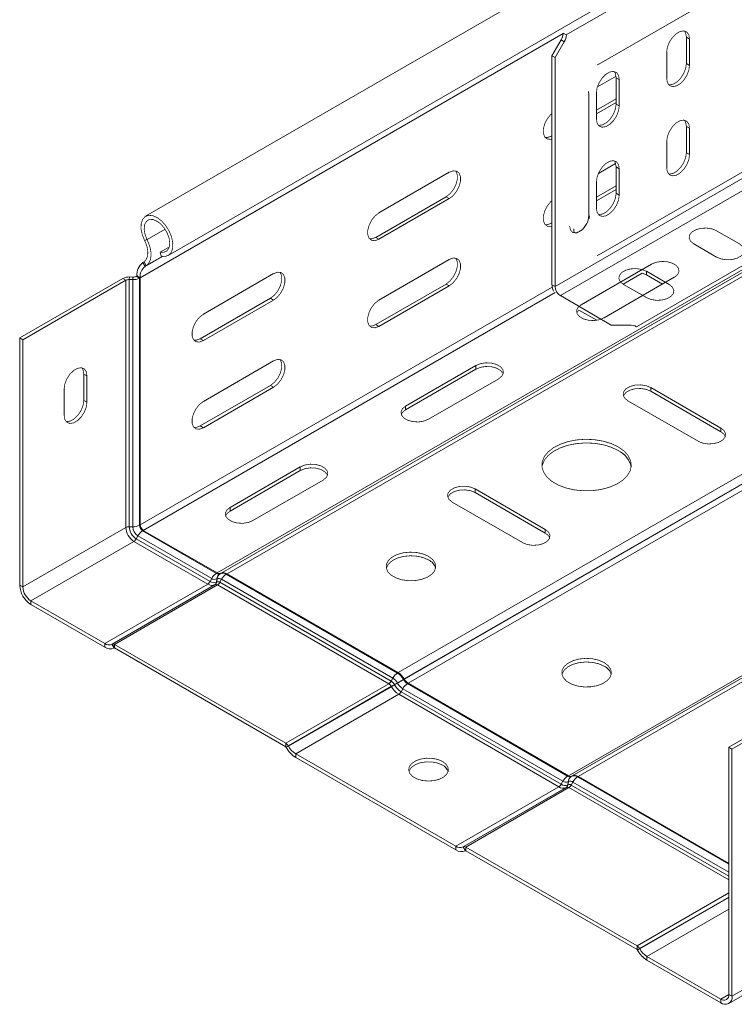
# Model space of a CAD drawing. Header units: millimetres. Extents: x 306 to 1436, y -1629 to 484.
# Tile 1 of 31: x 436 to 580, y -1269 to -1071. Entities that reach past the tile are written whole.
import ezdxf

# ---------------------------------------------------------------- set-up
doc = ezdxf.new("R2010")
doc.units = ezdxf.units.MM
doc.linetypes.add('K5LT32768', pattern=[0])
doc.linetypes.add('K5LT32769', pattern=[0])

msp = doc.modelspace()

# ---------------------------------------------------------------- linework, layer by layer
at = {"color": 7, "linetype": 'K5LT32768', "lineweight": 15}
for p, q in [((675.97, -998.78), (546.1, -1073.75)), ((650.91, -1000.88), (461.41, -1110.28)), ((465.96, -1118.16), (655.46, -1008.76)), ((552.68, -1079.63), (670.06, -1011.86)), ((543.86, -1124.42), (678.21, -1046.86)), ((544.92, -1126.25), (679.27, -1048.7)), ((552.68, -1118), (670.06, -1050.24)), ((560.22, -1132.5), (690.09, -1057.53)), ((475.8, -1182.08), (665.3, -1072.68)), ((476.59, -1182.13), (666.09, -1072.73)), ((476.59, -1182.13), (666.05, -1072.76)), ((477.79, -1182.25), (667.29, -1072.85)), ((545.47, -1073.38), (546.1, -1073.75)), ((570.27, -1074.21), (570.9, -1074.58)), ((570.27, -1079.52), (570.27, -1074.21)), ((543.22, -1077.94), (545.05, -1074.77)), ((543.86, -1078.31), (545.69, -1075.14)), ((545.05, -1074.77), (545.69, -1075.14)), ((570.9, -1079.88), (570.9, -1074.58)), ((543.22, -1077.94), (543.86, -1078.31)), ((543.22, -1077.94), (543.22, -1124.05)), ((543.86, -1078.31), (543.86, -1124.42)), ((566.31, -1077.23), (566.31, -1082.54)), ((552.33, -1079.79), (552.68, -1079.63)), ((552.58, -1079.67), (552.68, -1079.63)), ((570.27, -1079.52), (570.9, -1079.88)), ((556.11, -1082.03), (552.37, -1084.19)), ((556.13, -1082.37), (556.76, -1082.74)), ((556.13, -1087.68), (556.13, -1082.37)), ((556.76, -1088.05), (556.76, -1082.74)), ((550.56, -1085.15), (550.58, -1085.22)), ((550.61, -1085.66), (550.56, -1085.25)), ((550.61, -1110.15), (550.61, -1085.66)), ((552.17, -1085.39), (552.17, -1090.7)), ((552.17, -1088.88), (556.13, -1086.59)), ((552.17, -1089.61), (556.13, -1087.33)), ((556.13, -1087.68), (556.76, -1088.05)), ((570.27, -1092.17), (570.9, -1092.54)), ((570.27, -1097.48), (570.27, -1092.17)), ((512.26, -1202.15), (701.77, -1092.76)), ((513.46, -1203.42), (702.97, -1094.02)), ((513.51, -1203.49), (703.01, -1094.09)), ((543.11, -1094.11), (543.22, -1094.04)), ((570.9, -1097.85), (570.9, -1092.54)), ((514.26, -1204.28), (703.76, -1094.88)), ((566.31, -1095.19), (566.31, -1100.5)), ((570.27, -1097.48), (570.9, -1097.85)), ((556.03, -1099.63), (552.57, -1101.63)), ((522.53, -1101.41), (508.39, -1109.58)), ((556.13, -1100.34), (556.76, -1100.7)), ((556.13, -1105.64), (556.13, -1100.34)), ((556.76, -1106.01), (556.76, -1100.7)), ((552.17, -1103.36), (552.17, -1108.66)), ((552.17, -1106.43), (556.13, -1104.15)), ((552.17, -1107.17), (556.13, -1104.88)), ((556.13, -1105.64), (556.76, -1106.01)), ((507.75, -1114.52), (521.9, -1106.35)), ((508.39, -1114.88), (522.53, -1106.72)), ((521.9, -1106.35), (522.53, -1106.72)), ((543.11, -1111.66), (543.22, -1111.6)), ((580.96, -1115.83), (576.36, -1113.18)), ((461.21, -1115.16), (461.7, -1114.97)), ((507.75, -1114.52), (508.39, -1114.88)), ((571.77, -1115.83), (576.36, -1118.49)), ((464.35, -1117.48), (466.18, -1116.43)), ((464.52, -1118.29), (464.35, -1117.48)), ((552.33, -1118.17), (552.68, -1118)), ((552.58, -1118.05), (552.68, -1118)), ((461.08, -1119.42), (460.84, -1119.58)), ((460.84, -1119.58), (461.3, -1120.35)), ((461.08, -1119.42), (461.54, -1120.19)), ((522.53, -1118.97), (508.39, -1127.13)), ((549.11, -1128.07), (563.25, -1119.91)), ((461.54, -1120.19), (461.3, -1120.35)), ((487.18, -1121.82), (473.04, -1129.99)), ((561.37, -1121.73), (557.54, -1123.94)), ((562.22, -1122.08), (561.37, -1121.73)), ((566.82, -1124), (562.22, -1121.34)), ((562.22, -1122.08), (562.22, -1121.34)), ((456.79, -1122.8), (436.05, -1134.77)), ((457.43, -1123.16), (436.69, -1135.14)), ((457.43, -1123.16), (456.79, -1122.8)), ((457.43, -1123.16), (457.43, -1172.92)), ((458.11, -1123.01), (458.15, -1122.49)), ((458.11, -1123.01), (458.11, -1172.77)), ((458.81, -1123.03), (458.11, -1123.01)), ((458.85, -1122.51), (458.15, -1122.49)), ((458.81, -1123.03), (458.85, -1122.51)), ((458.81, -1123.03), (458.81, -1172.79)), ((459.67, -1122.28), (459.53, -1122.36)), ((460.17, -1122.73), (459.53, -1122.36)), ((459.67, -1122.28), (460.31, -1122.65)), ((460.31, -1122.65), (460.17, -1122.73)), ((460.17, -1122.73), (460.17, -1172.49)), ((460.31, -1122.65), (460.31, -1172.41)), ((507.75, -1132.07), (521.9, -1123.91)), ((521.9, -1123.91), (522.53, -1124.28)), ((543.22, -1124.05), (543.86, -1124.42)), ((567.85, -1122.56), (553.71, -1130.72)), ((557.62, -1124), (562.22, -1126.65)), ((565.45, -1123.94), (562.22, -1122.08)), ((508.39, -1132.44), (522.53, -1124.28)), ((472.4, -1134.93), (486.54, -1126.76)), ((473.04, -1135.29), (487.18, -1127.13)), ((486.54, -1126.76), (487.18, -1127.13)), ((544.92, -1126.25), (555.15, -1132.16)), ((548.65, -1129.14), (552.23, -1131.21)), ((507.75, -1132.07), (508.39, -1132.44)), ((558.81, -1132.16), (555.15, -1132.16)), ((436.69, -1135.14), (436.05, -1134.77)), ((436.05, -1134.77), (436.05, -1184.53)), ((436.69, -1135.14), (436.69, -1184.9)), ((472.4, -1134.93), (473.04, -1135.29)), ((487.18, -1139.38), (473.04, -1147.54)), ((513.76, -1148.48), (527.9, -1140.32)), ((513.76, -1149.22), (527.9, -1141.05)), ((527.9, -1140.32), (527.9, -1141.05)), ((448.96, -1142.03), (449.59, -1142.39)), ((448.96, -1147.33), (448.96, -1142.03)), ((449.59, -1147.7), (449.59, -1142.39)), ((532.5, -1142.97), (518.35, -1151.13)), ((445, -1145.05), (445, -1150.35)), ((472.4, -1152.48), (486.54, -1144.32)), ((473.04, -1152.85), (487.18, -1144.69)), ((486.54, -1144.32), (487.18, -1144.69)), ((563.09, -1144.75), (577.23, -1152.91)), ((563.09, -1144.75), (563.09, -1145.48)), ((563.09, -1145.48), (577.23, -1153.65)), ((448.96, -1147.33), (449.59, -1147.7)), ((572.63, -1155.57), (558.49, -1147.4)), ((513.76, -1148.48), (513.76, -1149.22)), ((472.4, -1152.48), (473.04, -1152.85)), ((577.23, -1152.91), (577.23, -1153.65)), ((478.4, -1168.89), (492.54, -1160.73)), ((478.4, -1169.63), (492.54, -1161.46)), ((492.54, -1160.73), (492.54, -1161.46)), ((497.14, -1163.38), (483, -1171.54)), ((527.73, -1165.16), (541.87, -1173.32)), ((527.73, -1165.16), (527.73, -1165.89)), ((527.73, -1165.89), (541.87, -1174.06)), ((478.4, -1168.89), (478.4, -1169.63)), ((537.28, -1175.98), (523.13, -1167.81)), ((457.43, -1172.92), (436.69, -1184.9)), ((458.81, -1172.79), (458.11, -1172.77)), ((460.31, -1172.41), (460.17, -1172.49)), ((460.94, -1173.51), (460.8, -1173.59)), ((460.8, -1173.59), (475.66, -1182.16)), ((460.94, -1173.51), (475.8, -1182.08)), ((541.87, -1173.32), (541.87, -1174.06)), ((459.86, -1174.61), (459.53, -1175.23)), ((459.53, -1175.23), (474.38, -1183.8)), ((459.86, -1174.61), (474.71, -1183.19)), ((459.06, -1175.74), (438.32, -1187.71)), ((459.06, -1175.74), (473.91, -1184.31)), ((474.71, -1183.19), (474.38, -1183.8)), ((475.8, -1182.08), (475.66, -1182.16)), ((475.76, -1183.29), (475.68, -1183.93)), ((475.8, -1183.27), (475.72, -1183.91)), ((475.76, -1183.29), (475.8, -1183.27)), ((476.71, -1183.36), (476.37, -1183.97)), ((476.55, -1182.16), (476.41, -1182.24)), ((476.45, -1182.21), (476.41, -1182.24)), ((476.59, -1182.13), (476.45, -1182.21)), ((476.55, -1182.16), (476.59, -1182.13)), ((476.71, -1183.36), (511.18, -1203.26)), ((477.79, -1182.25), (477.65, -1182.33)), ((477.65, -1182.33), (512.12, -1202.24)), ((477.79, -1182.25), (512.26, -1202.15)), ((436.69, -1184.9), (436.05, -1184.53)), ((473.91, -1184.31), (453.17, -1196.29)), ((475.36, -1184.46), (454.62, -1196.43)), ((475.4, -1184.43), (454.66, -1196.41)), ((475.9, -1184.48), (455.16, -1196.46)), ((475.36, -1184.46), (475.4, -1184.43)), ((475.68, -1183.93), (475.72, -1183.91)), ((475.9, -1184.48), (510.38, -1204.39)), ((476.37, -1183.97), (510.85, -1203.87)), ((438.32, -1187.71), (453.17, -1196.29)), ((438.32, -1187.71), (438.32, -1188.45)), ((438.32, -1188.45), (453.17, -1197.02)), ((547.3, -1222.95), (599.66, -1192.73)), ((547.3, -1222.95), (599.66, -1192.73)), ((453.17, -1196.29), (453.17, -1197.02)), ((454.62, -1196.43), (454.66, -1196.41)), ((454.62, -1196.43), (455.07, -1197.21)), ((454.66, -1196.41), (455.11, -1197.19)), ((455.07, -1197.21), (455.11, -1197.19)), ((455.11, -1197.19), (455.07, -1197.21)), ((455.16, -1196.46), (455.16, -1197.19)), ((455.16, -1196.46), (489.64, -1216.36)), ((455.16, -1197.19), (489.64, -1217.09)), ((511.18, -1203.26), (510.85, -1203.87)), ((512.26, -1202.15), (512.12, -1202.24)), ((510.38, -1204.39), (489.64, -1216.36)), ((510.88, -1204.91), (490.14, -1216.89)), ((510.92, -1204.99), (490.18, -1216.96)), ((510.88, -1204.91), (510.92, -1204.99)), ((512.09, -1204.22), (511.5, -1204.56)), ((511.5, -1204.56), (511.54, -1204.63)), ((512.13, -1204.29), (511.54, -1204.63)), ((512.09, -1204.22), (512.13, -1204.29)), ((513.46, -1203.42), (513.32, -1203.5)), ((513.32, -1203.5), (513.36, -1203.57)), ((513.51, -1203.49), (513.36, -1203.57)), ((513.46, -1203.42), (513.51, -1203.49)), ((514.26, -1204.28), (514.11, -1204.37)), ((514.11, -1204.37), (546.37, -1222.98)), ((514.26, -1204.28), (546.51, -1222.9)), ((599.56, -1205.21), (578.82, -1217.19)), ((512.37, -1206.52), (491.63, -1218.49)), ((512.37, -1206.52), (544.62, -1225.13)), ((513.17, -1205.39), (512.84, -1206)), ((512.84, -1206), (545.09, -1224.62)), ((513.17, -1205.39), (545.43, -1224.01)), ((600.2, -1205.58), (579.45, -1217.55)), ((489.64, -1216.36), (489.64, -1217.09)), ((490.14, -1216.89), (489.69, -1217.15)), ((489.69, -1217.15), (489.73, -1217.22)), ((490.18, -1216.96), (489.73, -1217.22)), ((490.14, -1216.89), (490.18, -1216.96)), ((578.82, -1266.95), (578.82, -1217.19)), ((578.82, -1217.19), (579.45, -1217.55)), ((491.63, -1218.49), (491.63, -1219.22)), ((491.63, -1218.49), (523.88, -1237.11)), ((579.45, -1267.31), (579.45, -1217.55)), ((491.63, -1219.22), (523.88, -1237.84)), ((546.51, -1222.9), (546.37, -1222.98)), ((547.26, -1222.98), (547.12, -1223.06)), ((547.16, -1223.03), (547.12, -1223.06)), ((547.3, -1222.95), (547.16, -1223.03)), ((547.26, -1222.98), (547.3, -1222.95)), ((548.5, -1223.07), (548.36, -1223.15)), ((548.5, -1223.07), (578.82, -1240.58)), ((544.62, -1225.13), (523.88, -1237.11)), ((545.43, -1224.01), (545.09, -1224.62)), ((546.47, -1224.11), (546.39, -1224.75)), ((546.39, -1224.75), (546.44, -1224.73)), ((546.51, -1224.09), (546.44, -1224.73)), ((546.47, -1224.11), (546.51, -1224.09)), ((547.42, -1224.18), (547.08, -1224.79)), ((546.07, -1225.28), (525.33, -1237.25)), ((546.11, -1225.25), (525.37, -1237.23)), ((546.61, -1225.3), (525.87, -1237.28)), ((546.07, -1225.28), (546.11, -1225.25)), ((523.88, -1237.11), (523.88, -1237.84)), ((525.33, -1237.25), (525.37, -1237.23)), ((525.33, -1237.25), (525.78, -1238.03)), ((525.37, -1237.23), (525.82, -1238.01)), ((525.78, -1238.03), (525.82, -1238.01)), ((525.82, -1238.01), (525.78, -1238.03)), ((525.87, -1237.28), (525.87, -1238.01)), ((525.87, -1237.28), (560.35, -1257.18)), ((525.87, -1238.01), (560.35, -1257.92)), ((578.79, -1268.78), (599.53, -1256.8)), ((600.2, -1255.34), (579.45, -1267.31)), ((560.35, -1257.18), (560.35, -1257.92)), ((560.85, -1257.71), (560.4, -1257.97)), ((560.4, -1257.97), (560.44, -1258.04)), ((560.89, -1257.78), (560.44, -1258.04)), ((560.85, -1257.71), (560.89, -1257.78)), ((562.34, -1259.31), (577.19, -1267.88)), ((562.34, -1259.31), (562.34, -1260.04)), ((562.34, -1260.04), (577.19, -1268.62)), ((577.19, -1267.88), (577.19, -1268.62)), ((578.82, -1266.95), (579.45, -1267.31))]:
    msp.add_line(p, q, dxfattribs=at)
at = {"color": 8, "linetype": 'K5LT32769', "lineweight": 15, "true_color": 0x808080}
for p, q in [((460.31, -1122.65), (545.46, -1073.49)), ((543.11, -1094.11), (543.22, -1094.17)), ((543.11, -1111.66), (543.22, -1111.73)), ((461.7, -1114.97), (465.33, -1112.87)), ((461.3, -1120.35), (464.78, -1118.34)), ((461.54, -1120.19), (464.76, -1118.34)), ((460.31, -1172.41), (543.26, -1124.51)), ((460.94, -1173.51), (543.86, -1125.64)), ((546.51, -1222.9), (596.15, -1194.24)), ((548.5, -1223.07), (599.51, -1193.62)), ((548.36, -1223.15), (578.82, -1240.74)), ((547.08, -1224.79), (578.82, -1243.11)), ((547.42, -1224.18), (578.82, -1242.31)), ((546.61, -1225.3), (578.82, -1243.9)), ((578.82, -1246.52), (560.35, -1257.18)), ((578.82, -1247.33), (560.85, -1257.71)), ((578.82, -1247.43), (560.89, -1257.78)), ((578.82, -1249.8), (562.34, -1259.31)), ((578.82, -1266.95), (577.19, -1267.88))]:
    msp.add_line(p, q, dxfattribs=at)
at = {"color": 7, "linetype": 'K5LT32768', "const_width": 0.15}
for points in [[(570.9, -1074.58), (570.77, -1073.75), (570.37, -1073.18), (569.76, -1072.94), (569.01, -1073.06), (568.21, -1073.52), (567.46, -1074.27), (566.85, -1075.21), (566.45, -1076.24), (566.31, -1077.23)], [(570.27, -1074.21), (570.13, -1073.38), (569.88, -1072.96)], [(566.31, -1082.54), (566.45, -1083.36), (566.85, -1083.93), (567.46, -1084.17), (568.21, -1084.05), (569.01, -1083.59), (569.76, -1082.84), (570.37, -1081.9), (570.77, -1080.87), (570.9, -1079.88)], [(566.69, -1083.79), (566.82, -1083.8), (567.57, -1083.69), (568.37, -1083.23), (569.12, -1082.48), (569.73, -1081.53), (570.13, -1080.5), (570.27, -1079.52)], [(556.76, -1082.74), (556.62, -1081.91), (556.22, -1081.34), (555.61, -1081.1), (554.86, -1081.22), (554.07, -1081.68), (553.32, -1082.43), (552.7, -1083.38), (552.3, -1084.4), (552.17, -1085.39)], [(556.13, -1082.37), (555.99, -1081.54), (555.74, -1081.12)], [(552.17, -1090.7), (552.3, -1091.53), (552.7, -1092.1), (553.32, -1092.34), (554.07, -1092.22), (554.86, -1091.76), (555.61, -1091.01), (556.22, -1090.06), (556.62, -1089.03), (556.76, -1088.05)], [(552.55, -1091.95), (552.68, -1091.97), (553.43, -1091.85), (554.23, -1091.39), (554.98, -1090.64), (555.59, -1089.7), (555.99, -1088.67), (556.13, -1087.68)], [(543.22, -1089.54), (542.96, -1089.78), (542.27, -1090.64), (541.76, -1091.64), (541.48, -1092.67), (541.48, -1093.59), (541.76, -1094.3), (542.27, -1094.71), (542.96, -1094.77), (543.22, -1094.71)], [(570.9, -1092.54), (570.77, -1091.71), (570.37, -1091.14), (569.76, -1090.9), (569.01, -1091.02), (568.21, -1091.48), (567.46, -1092.23), (566.85, -1093.18), (566.45, -1094.2), (566.31, -1095.19)], [(570.27, -1092.17), (570.13, -1091.34), (569.88, -1090.92)], [(541.83, -1094.4), (542.32, -1094.4), (543.11, -1094.11)], [(566.31, -1100.5), (566.45, -1101.33), (566.85, -1101.9), (567.46, -1102.13), (568.21, -1102.02), (569.01, -1101.56), (569.76, -1100.81), (570.37, -1099.86), (570.77, -1098.83), (570.9, -1097.85)], [(566.69, -1101.75), (566.82, -1101.77), (567.57, -1101.65), (568.37, -1101.19), (569.12, -1100.44), (569.73, -1099.5), (570.13, -1098.47), (570.27, -1097.48)], [(556.76, -1100.7), (556.62, -1099.88), (556.22, -1099.31), (555.61, -1099.07), (554.86, -1099.19), (554.07, -1099.65), (553.32, -1100.39), (552.7, -1101.34), (552.3, -1102.37), (552.17, -1103.36)], [(556.13, -1100.34), (555.99, -1099.51), (555.74, -1099.09)], [(521.9, -1106.35), (522.68, -1105.74), (523.37, -1104.88), (523.89, -1103.88), (524.16, -1102.85), (524.16, -1101.93), (523.89, -1101.22), (523.81, -1101.12)], [(522.53, -1106.72), (523.32, -1106.11), (524.01, -1105.25), (524.52, -1104.24), (524.8, -1103.22), (524.8, -1102.3), (524.52, -1101.59), (524.01, -1101.18), (523.32, -1101.12), (522.53, -1101.41)], [(552.17, -1108.66), (552.3, -1109.49), (552.7, -1110.06), (553.32, -1110.3), (554.07, -1110.18), (554.86, -1109.72), (555.61, -1108.97), (556.22, -1108.03), (556.62, -1107), (556.76, -1106.01)], [(552.55, -1109.91), (552.68, -1109.93), (553.43, -1109.81), (554.23, -1109.35), (554.98, -1108.6), (555.59, -1107.66), (555.99, -1106.63), (556.13, -1105.64)], [(543.22, -1107.09), (542.96, -1107.34), (542.27, -1108.2), (541.76, -1109.2), (541.48, -1110.22), (541.48, -1111.14), (541.76, -1111.85), (542.27, -1112.26), (542.96, -1112.32), (543.22, -1112.26)], [(464.52, -1118.29), (465.36, -1118.36), (466.06, -1118.09), (466.58, -1117.51), (466.86, -1116.66), (466.88, -1115.62), (466.64, -1114.46), (466.16, -1113.28), (465.48, -1112.18), (464.66, -1111.24), (463.76, -1110.54), (462.85, -1110.15), (462, -1110.08), (461.3, -1110.35), (460.79, -1110.93), (460.51, -1111.78), (460.49, -1112.82), (460.73, -1113.98), (461.21, -1115.16)], [(508.39, -1109.58), (507.6, -1110.19), (506.91, -1111.05), (506.4, -1112.05), (506.13, -1113.08), (506.13, -1114), (506.4, -1114.71), (506.91, -1115.12), (507.6, -1115.18), (508.39, -1114.88)], [(464.35, -1117.48), (465.11, -1117.52), (465.71, -1117.23), (466.11, -1116.63), (466.26, -1115.77), (466.15, -1114.76), (465.78, -1113.7), (465.2, -1112.68), (464.47, -1111.83), (463.65, -1111.22), (462.84, -1110.91), (462.11, -1110.95), (461.54, -1111.31), (461.2, -1111.98), (461.11, -1112.88), (461.28, -1113.91), (461.7, -1114.97)], [(541.83, -1111.95), (542.32, -1111.96), (543.11, -1111.66)], [(548.41, -1113.49), (547.96, -1113.61), (547.34, -1113.49), (546.93, -1113.01), (546.78, -1112.25)], [(576.36, -1113.18), (575.44, -1112.81), (574.35, -1112.64), (573.22, -1112.69), (572.2, -1112.97), (571.4, -1113.43), (570.93, -1114.02), (570.83, -1114.67), (571.12, -1115.3), (571.77, -1115.83)], [(461.21, -1115.16), (461.5, -1115.81), (461.71, -1116.48), (461.83, -1117.12), (461.86, -1117.73), (461.79, -1118.28), (461.64, -1118.76), (461.4, -1119.14), (461.08, -1119.42)], [(461.7, -1114.97), (462.05, -1115.78), (462.31, -1116.59), (462.46, -1117.38), (462.49, -1118.12), (462.42, -1118.8), (462.23, -1119.38), (461.93, -1119.85), (461.54, -1120.19)], [(506.48, -1114.81), (506.97, -1114.81), (507.75, -1114.52)], [(576.36, -1118.49), (577.29, -1118.86), (578.38, -1119.03), (579.5, -1118.97), (580.52, -1118.7), (581.32, -1118.24), (581.8, -1117.64), (581.9, -1117), (581.61, -1116.37), (580.96, -1115.83)], [(521.9, -1123.91), (522.68, -1123.29), (523.37, -1122.43), (523.89, -1121.43), (524.16, -1120.41), (524.16, -1119.49), (523.89, -1118.78), (523.81, -1118.68)], [(522.53, -1124.28), (523.32, -1123.66), (524.01, -1122.8), (524.52, -1121.8), (524.8, -1120.78), (524.8, -1119.85), (524.52, -1119.15), (524.01, -1118.74), (523.32, -1118.67), (522.53, -1118.97)], [(563.25, -1119.91), (564.18, -1119.53), (565.27, -1119.36), (566.39, -1119.42), (567.42, -1119.7), (568.22, -1120.16), (568.69, -1120.75), (568.79, -1121.4), (568.5, -1122.03), (567.85, -1122.56)], [(486.54, -1126.76), (487.33, -1126.15), (488.02, -1125.29), (488.53, -1124.29), (488.8, -1123.26), (488.8, -1122.34), (488.53, -1121.63), (488.45, -1121.53)], [(487.18, -1127.13), (487.96, -1126.52), (488.65, -1125.66), (489.17, -1124.65), (489.44, -1123.63), (489.44, -1122.71), (489.17, -1122), (488.65, -1121.59), (487.96, -1121.53), (487.18, -1121.82)], [(562.22, -1121.34), (561.3, -1120.97), (560.21, -1120.8), (559.08, -1120.86), (558.06, -1121.13), (557.26, -1121.59), (556.78, -1122.18), (556.68, -1122.83), (556.98, -1123.46), (557.62, -1124)], [(562.22, -1126.65), (563.14, -1127.02), (564.24, -1127.19), (565.36, -1127.14), (566.38, -1126.86), (567.18, -1126.4), (567.66, -1125.81), (567.76, -1125.16), (567.46, -1124.53), (566.82, -1124)], [(508.39, -1127.13), (507.6, -1127.75), (506.91, -1128.61), (506.4, -1129.61), (506.13, -1130.63), (506.13, -1131.55), (506.4, -1132.26), (506.91, -1132.67), (507.6, -1132.73), (508.39, -1132.44)], [(553.71, -1130.72), (552.78, -1131.1), (551.69, -1131.27), (550.57, -1131.21), (549.55, -1130.93), (548.75, -1130.47), (548.27, -1129.88), (548.17, -1129.23), (548.47, -1128.6), (549.11, -1128.07)], [(473.04, -1129.99), (472.25, -1130.6), (471.56, -1131.46), (471.04, -1132.46), (470.77, -1133.49), (470.77, -1134.41), (471.04, -1135.12), (471.56, -1135.53), (472.25, -1135.59), (473.04, -1135.29)], [(548.65, -1129.14), (548.47, -1129.34), (548.22, -1129.76)], [(506.48, -1132.36), (506.97, -1132.37), (507.75, -1132.07)], [(471.12, -1135.22), (471.61, -1135.22), (472.4, -1134.93)], [(486.54, -1144.32), (487.33, -1143.7), (488.02, -1142.85), (488.53, -1141.84), (488.8, -1140.82), (488.8, -1139.9), (488.53, -1139.19), (488.45, -1139.09)], [(487.18, -1144.69), (487.96, -1144.07), (488.65, -1143.21), (489.17, -1142.21), (489.44, -1141.19), (489.44, -1140.26), (489.17, -1139.56), (488.65, -1139.15), (487.96, -1139.08), (487.18, -1139.38)], [(527.9, -1140.32), (528.82, -1139.94), (529.91, -1139.77), (531.04, -1139.83), (532.06, -1140.11), (532.86, -1140.57), (533.34, -1141.16), (533.44, -1141.81), (533.14, -1142.44), (532.5, -1142.97)], [(449.59, -1142.39), (449.46, -1141.57), (449.06, -1141), (448.45, -1140.76), (447.7, -1140.88), (446.9, -1141.34), (446.15, -1142.08), (445.54, -1143.03), (445.14, -1144.06), (445, -1145.05)], [(448.96, -1142.03), (448.82, -1141.2), (448.57, -1140.78)], [(527.9, -1141.05), (528.82, -1140.68), (529.91, -1140.51), (531.04, -1140.57), (532.06, -1140.84), (532.86, -1141.3), (533.34, -1141.89), (533.38, -1142.01)], [(558.49, -1147.4), (557.84, -1146.87), (557.55, -1146.24), (557.65, -1145.59), (558.12, -1145), (558.92, -1144.54), (559.95, -1144.26), (561.07, -1144.21), (562.16, -1144.38), (563.09, -1144.75)], [(557.6, -1146.44), (557.65, -1146.33), (558.12, -1145.73), (558.92, -1145.27), (559.95, -1145), (561.07, -1144.94), (562.16, -1145.11), (563.09, -1145.48)], [(445, -1150.35), (445.14, -1151.18), (445.54, -1151.75), (446.15, -1151.99), (446.9, -1151.87), (447.7, -1151.41), (448.45, -1150.66), (449.06, -1149.72), (449.46, -1148.69), (449.59, -1147.7)], [(445.38, -1151.6), (445.51, -1151.62), (446.26, -1151.5), (447.06, -1151.04), (447.81, -1150.29), (448.42, -1149.35), (448.82, -1148.32), (448.96, -1147.33)], [(473.04, -1147.54), (472.25, -1148.16), (471.56, -1149.02), (471.04, -1150.02), (470.77, -1151.04), (470.77, -1151.96), (471.04, -1152.67), (471.56, -1153.08), (472.25, -1153.14), (473.04, -1152.85)], [(518.35, -1151.13), (517.43, -1151.51), (516.34, -1151.68), (515.21, -1151.62), (514.19, -1151.34), (513.39, -1150.88), (512.92, -1150.29), (512.82, -1149.64), (513.11, -1149.01), (513.76, -1148.48)], [(512.87, -1150.17), (513.11, -1149.75), (513.76, -1149.22)], [(471.12, -1152.77), (471.61, -1152.78), (472.4, -1152.48)], [(577.23, -1152.91), (577.87, -1153.45), (578.17, -1154.08), (578.07, -1154.73), (577.59, -1155.32), (576.79, -1155.78), (575.77, -1156.05), (574.65, -1156.11), (573.56, -1155.94), (572.63, -1155.57)], [(577.23, -1153.65), (577.87, -1154.18), (578.12, -1154.61)], [(556.54, -1156.69), (557.7, -1157.5), (558.54, -1158.44), (559.04, -1159.45), (559.18, -1160.49), (558.95, -1161.54), (558.36, -1162.53), (557.43, -1163.44), (556.21, -1164.22), (554.75, -1164.84), (553.09, -1165.28), (551.32, -1165.52), (549.5, -1165.54), (547.7, -1165.36), (546.01, -1164.97), (544.49, -1164.39), (543.21, -1163.65), (542.2, -1162.77), (541.53, -1161.79), (541.21, -1160.76), (541.25, -1159.71), (541.66, -1158.68), (542.42, -1157.73), (543.5, -1156.88), (544.85, -1156.18), (546.42, -1155.64), (548.15, -1155.3), (549.95, -1155.17), (551.77, -1155.25), (553.52, -1155.54), (555.13, -1156.02), (556.54, -1156.69)], [(541.2, -1160.73), (541.25, -1160.44), (541.66, -1159.42), (542.42, -1158.46), (543.5, -1157.61), (544.85, -1156.91), (546.42, -1156.38), (548.15, -1156.04), (549.95, -1155.9), (551.77, -1155.98), (553.52, -1156.27), (555.13, -1156.76), (556.54, -1157.42)], [(492.54, -1160.73), (493.47, -1160.35), (494.56, -1160.18), (495.68, -1160.24), (496.71, -1160.52), (497.5, -1160.98), (497.98, -1161.57), (498.08, -1162.22), (497.79, -1162.85), (497.14, -1163.38)], [(492.54, -1161.46), (493.47, -1161.09), (494.56, -1160.92), (495.68, -1160.98), (496.71, -1161.25), (497.5, -1161.71), (497.98, -1162.3), (498.03, -1162.42)], [(523.13, -1167.81), (522.49, -1167.28), (522.19, -1166.65), (522.29, -1166), (522.77, -1165.41), (523.57, -1164.95), (524.59, -1164.67), (525.71, -1164.62), (526.81, -1164.79), (527.73, -1165.16)], [(522.24, -1166.85), (522.29, -1166.74), (522.77, -1166.14), (523.57, -1165.68), (524.59, -1165.41), (525.71, -1165.35), (526.81, -1165.52), (527.73, -1165.89)], [(483, -1171.54), (482.07, -1171.92), (480.98, -1172.09), (479.86, -1172.03), (478.84, -1171.75), (478.04, -1171.29), (477.56, -1170.7), (477.46, -1170.05), (477.75, -1169.42), (478.4, -1168.89)], [(477.51, -1170.58), (477.75, -1170.16), (478.4, -1169.63)], [(541.87, -1173.32), (542.52, -1173.86), (542.81, -1174.49), (542.71, -1175.14), (542.24, -1175.73), (541.44, -1176.19), (540.41, -1176.46), (539.29, -1176.52), (538.2, -1176.35), (537.28, -1175.98)], [(541.87, -1174.06), (542.52, -1174.59), (542.76, -1175.02)], [(518.36, -1178.73), (519.18, -1179.36), (519.68, -1180.09), (519.82, -1180.87), (519.59, -1181.65), (519.01, -1182.36), (518.11, -1182.95), (516.97, -1183.38), (515.67, -1183.62), (514.31, -1183.64), (512.99, -1183.46), (511.8, -1183.07), (510.84, -1182.52), (510.17, -1181.83), (509.85, -1181.07), (509.9, -1180.28), (510.31, -1179.53), (511.06, -1178.88), (512.08, -1178.36), (513.31, -1178.02), (514.65, -1177.89), (516.01, -1177.97), (517.28, -1178.26), (518.36, -1178.73)], [(509.87, -1181.14), (509.9, -1181.02), (510.31, -1180.27), (511.06, -1179.61), (512.08, -1179.09), (513.31, -1178.76), (514.65, -1178.62), (516.01, -1178.7), (517.28, -1178.99), (518.36, -1179.47)], [(553.72, -1200.12), (554.54, -1200.75), (555.04, -1201.48), (555.18, -1202.26), (554.95, -1203.04), (554.36, -1203.75), (553.47, -1204.34), (552.33, -1204.77), (551.03, -1205.01), (549.67, -1205.03), (548.35, -1204.85), (547.16, -1204.46), (546.2, -1203.91), (545.53, -1203.22), (545.21, -1202.46), (545.25, -1201.67), (545.67, -1200.92), (546.41, -1200.27), (547.44, -1199.75), (548.67, -1199.41), (550.01, -1199.28), (551.36, -1199.36), (552.63, -1199.65), (553.72, -1200.12)], [(545.22, -1202.53), (545.25, -1202.41), (545.67, -1201.66), (546.41, -1201), (547.44, -1200.48), (548.67, -1200.15), (550.01, -1200.01), (551.36, -1200.09), (552.63, -1200.38), (553.72, -1200.86)], [(511.5, -1204.56), (511.42, -1204.6), (511.33, -1204.65), (511.25, -1204.7), (511.17, -1204.74), (511.1, -1204.79), (511.02, -1204.83), (510.95, -1204.87), (510.88, -1204.91)], [(511.54, -1204.63), (511.46, -1204.67), (511.38, -1204.72), (511.29, -1204.77), (511.21, -1204.81), (511.14, -1204.86), (511.06, -1204.9), (510.99, -1204.95), (510.92, -1204.99)], [(513.32, -1203.5), (513.19, -1203.58), (513.04, -1203.67), (512.89, -1203.75), (512.73, -1203.84), (512.57, -1203.94), (512.41, -1204.03), (512.25, -1204.12), (512.09, -1204.22)], [(513.36, -1203.57), (513.23, -1203.65), (513.08, -1203.74), (512.93, -1203.82), (512.77, -1203.91), (512.61, -1204.01), (512.45, -1204.1), (512.29, -1204.19), (512.13, -1204.29)], [(521.19, -1220.04), (520.23, -1219.63), (519.1, -1219.41), (517.91, -1219.38), (516.76, -1219.56), (515.75, -1219.93), (514.97, -1220.45), (514.5, -1221.08), (514.36, -1221.76), (514.59, -1222.44), (515.14, -1223.05), (515.99, -1223.53), (517.04, -1223.86), (518.21, -1223.98), (519.4, -1223.91), (520.49, -1223.63), (521.39, -1223.18), (522.03, -1222.6), (522.34, -1221.93), (522.29, -1221.25), (521.9, -1220.6), (521.19, -1220.04)], [(521.19, -1220.78), (520.23, -1220.37), (519.1, -1220.14), (517.91, -1220.12), (516.76, -1220.29), (515.75, -1220.66), (514.97, -1221.18), (514.5, -1221.81), (514.41, -1222.04)]]:
    msp.add_lwpolyline(points, dxfattribs=at)
at = {"color": 8, "linetype": 'K5LT32769', "true_color": 0x808080, "const_width": 0.15}
msp.add_lwpolyline([(550.82, -1110.17), (550.71, -1110.66), (550.68, -1110.78)], dxfattribs=at)
at = {"color": 7, "linetype": 'K5LT32768', "lineweight": 15}
for centre, radius, start, end in [((542.53, -1073.26), 2.94, 329.014, 355.5486), ((543.22, -1073.65), 2.89, 328.8572, 358.0423), ((462.73, -1122), 3.07, 128.0101, 185.256), ((462.91, -1122.41), 2.61, 128.0106, 185.2556), ((458.03, -1125.12), 2.63, 87.288, 117.8998), ((458.05, -1124.33), 1.32, 87.2878, 117.9007), ((458.93, -1120.4), 2.63, 267.288, 297.8998), ((458.91, -1121.2), 1.32, 267.2878, 297.9007), ((546.55, -1123.95), 3.33, 181.6819, 204.636), ((546.16, -1124.31), 2.31, 182.6057, 237.3942), ((558.86, -1135.05), 2.89, 61.9609, 91.1431), ((554.6, -1161.65), 4.65, 11.3875, 65.2606), ((458.05, -1174.09), 1.32, 87.2878, 117.9007), ((460.96, -1172.76), 3.53, 182.6054, 237.3945), ((461.19, -1172.63), 3.08, 182.6055, 237.3945), ((458.93, -1170.16), 2.63, 267.288, 297.8998), ((461.09, -1172.69), 2.29, 182.6058, 237.3942), ((462.2, -1175.82), 2.63, 122.0954, 152.7121), ((461.55, -1172.42), 1.38, 182.6058, 237.3942), ((461.69, -1172.34), 1.38, 182.6058, 237.3942), ((458.36, -1174.62), 1.32, 302.0958, 332.7117), ((517.24, -1181.86), 2.65, 15.8583, 64.9211), ((477.05, -1184.39), 2.63, 122.0954, 152.7121), ((475.33, -1182.33), 1.05, 234.3813, 294.3145), ((476.09, -1181.55), 0.754, 234.3811, 294.3145), ((477.12, -1183.4), 1.37, 121.5599, 175.2881), ((476.24, -1181.47), 0.754, 234.3811, 294.3145), ((477.16, -1183.38), 1.37, 121.5601, 175.2891), ((476.17, -1184.1), 0.911, 54.3815, 114.3144), ((476.94, -1183.31), 1.21, 54.3818, 114.3138), ((477.08, -1183.23), 1.21, 54.3818, 114.3138), ((479.05, -1184.56), 2.63, 122.0954, 152.7121), ((440.97, -1184.31), 4.92, 182.6055, 237.3944), ((440.22, -1184.74), 3.53, 182.6054, 237.3945), ((473.21, -1183.2), 1.32, 302.0958, 332.7117), ((474.76, -1183.13), 1.46, 234.3813, 294.3145), ((475.14, -1182.74), 1.31, 234.3815, 294.3142), ((475, -1183.88), 0.684, 301.5582, 355.2899), ((475.04, -1183.85), 0.684, 301.5616, 355.2865), ((475.61, -1184.89), 0.503, 54.3809, 114.3151), ((475.99, -1184.5), 0.651, 54.3812, 114.3148), ((475.2, -1183.37), 1.32, 302.0958, 332.7117), ((454.02, -1195.1), 1.46, 234.3813, 294.3145), ((454.28, -1195.47), 1.91, 234.3817, 294.314), ((454.87, -1196.87), 0.503, 54.3809, 114.3151), ((455.13, -1197.23), 0.0503, 54.384, 114.3153), ((552.59, -1203.25), 2.65, 15.8582, 64.9211), ((513.52, -1204.47), 2.63, 122.0954, 152.7121), ((509.8, -1205.48), 2.61, 28.8555, 58.0453), ((510.29, -1205.17), 3.46, 28.8557, 58.0452), ((510.43, -1205.09), 3.46, 28.8557, 58.0452), ((509.68, -1203.27), 1.32, 302.0958, 332.7117), ((509.61, -1205.61), 1.44, 28.8554, 58.0454), ((509.86, -1205.46), 1.87, 28.8555, 58.0453), ((514.58, -1202.97), 4.18, 208.8555, 238.0454), ((514.83, -1202.81), 3.76, 208.8556, 238.0453), ((514.77, -1202.83), 3.01, 208.8556, 238.0453), ((515.51, -1206.6), 2.63, 122.0954, 152.7121), ((515.26, -1202.53), 2.16, 208.8558, 238.0453), ((515.4, -1202.45), 2.16, 208.8558, 238.0453), ((511.67, -1205.4), 1.32, 302.0958, 332.7117), ((488.87, -1217.58), 1.44, 28.8554, 58.0454), ((489.56, -1217.22), 0.144, 28.8553, 58.0439), ((494.53, -1214.57), 5.48, 208.8558, 238.0452), ((493.84, -1214.94), 4.18, 208.8555, 238.0454), ((520.3, -1222.69), 2.11, 17.9363, 65.1207), ((547.77, -1225.22), 2.63, 122.0954, 152.7121), ((546.81, -1222.37), 0.754, 234.3819, 294.3141), ((547.83, -1224.22), 1.37, 121.5597, 175.289), ((546.95, -1222.29), 0.754, 234.3819, 294.3141), ((547.87, -1224.2), 1.37, 121.5596, 175.2885), ((547.65, -1224.13), 1.21, 54.3817, 114.3141), ((547.8, -1224.05), 1.21, 54.3817, 114.3141), ((549.76, -1225.38), 2.63, 122.0954, 152.7121), ((543.92, -1224.02), 1.32, 302.0958, 332.7117), ((545.47, -1223.95), 1.46, 234.382, 294.3139), ((545.86, -1223.56), 1.31, 234.3817, 294.3142), ((546.04, -1223.15), 1.05, 234.382, 294.3137), ((545.71, -1224.7), 0.684, 301.5608, 355.2884), ((545.75, -1224.67), 0.684, 301.5599, 355.2882), ((546.7, -1225.32), 0.651, 54.3817, 114.3139), ((546.89, -1224.92), 0.911, 54.3818, 114.3138), ((545.91, -1224.19), 1.32, 302.0958, 332.7117), ((546.32, -1225.71), 0.503, 54.3819, 114.3135), ((524.73, -1235.92), 1.46, 234.382, 294.3139), ((524.99, -1236.29), 1.91, 234.3817, 294.3142), ((525.58, -1237.69), 0.503, 54.3819, 114.3135), ((525.84, -1238.05), 0.0503, 54.3789, 114.3147), ((559.58, -1258.4), 1.44, 28.8555, 58.0454), ((560.27, -1258.04), 0.144, 28.8559, 58.0454), ((565.24, -1255.39), 5.48, 208.8556, 238.0453), ((564.55, -1255.76), 4.18, 208.8556, 238.0453), ((577.83, -1267.11), 1, 230.7967, 9.214), ((578.08, -1267.54), 1.4, 230.7967, 9.214)]:
    msp.add_arc(centre, radius, start, end, dxfattribs=at)
for points, knots in [([(548.44, -1113.47), (548.65, -1113.37), (549.12, -1113.14), (549.74, -1112.53), (550.27, -1111.72), (550.57, -1110.88), (550.6, -1110.35), (550.61, -1110.15)], [0, 0, 0, 0, 0.175918, 0.385133, 0.613027, 0.854613, 1, 1, 1, 1]), ([(548.48, -1113.45), (548.45, -1113.46), (548.26, -1113.59), (547.99, -1113.59), (547.83, -1113.56), (547.73, -1113.47), (547.6, -1113.14), (547.59, -1112.86), (547.59, -1112.77)], [0, 0, 0, 0, 0.025654, 0.232579, 0.444941, 0.69938, 0.898964, 1, 1, 1, 1])]:
    msp.add_open_spline(points, degree=3, knots=knots, dxfattribs=at)

doc.saveas('drawing.dxf')
